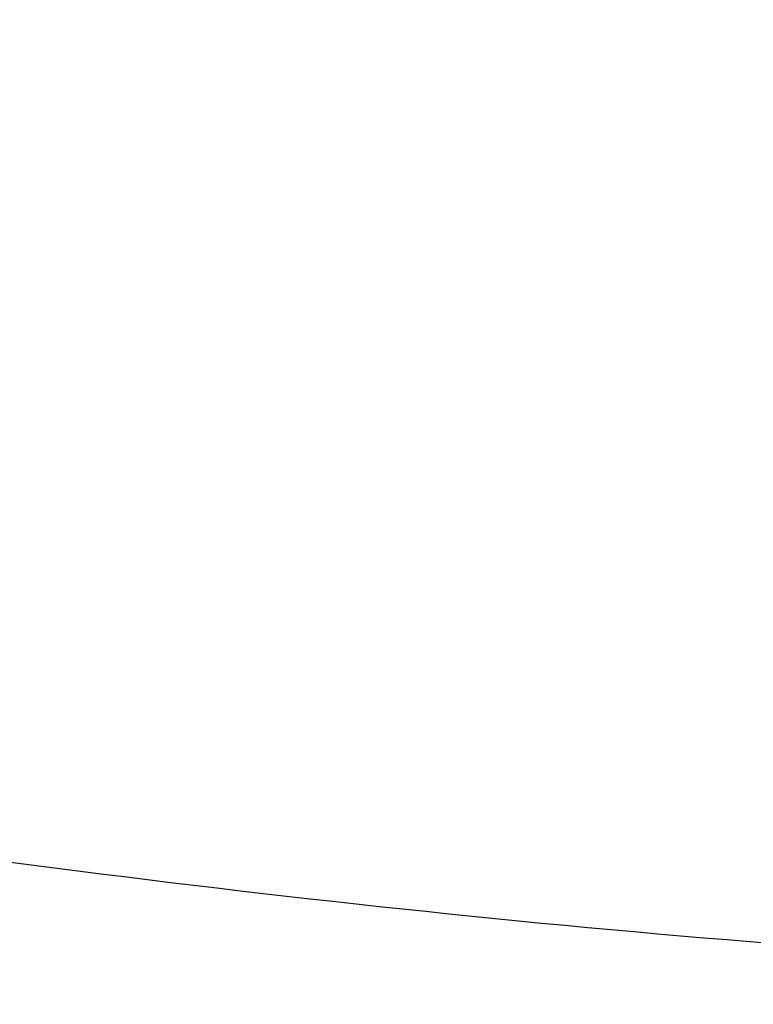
# Model space of a CAD drawing. Header units: millimetres. Extents: x 4605 to 4946, y -3016 to -2733.
# Tile 234 of 256: x 4628.674 to 4628.911, y -2971.65 to -2971.333. Entities that reach past the tile are written whole.
import ezdxf

# ---------------------------------------------------------------- set-up
doc = ezdxf.new("R2010")
doc.units = ezdxf.units.MM
doc.header["$MEASUREMENT"] = 0
doc.layers.add('Default', color=7, linetype='Continuous', true_color=0x000000)

msp = doc.modelspace()

# ---------------------------------------------------------------- linework, layer by layer
at = {"layer": 'Default'}
msp.add_open_spline([(4642.74816, -2969.98471, 0.34899), (4643.22674, -2969.78315, 5.3239), (4643.8789, -2969.33851, 16.50455), (4644.18149, -2967.9957, 34.90449), (4644.735, -2965.88754, 53.55738), (4643.81148, -2961.83353, 72.73728), (4644.59549, -2958.06055, 91.03571), (4644.38033, -2960.93985, 109.37405), (4639.23763, -2965.01449, 127.3563), (4633.32343, -2966.4517, 144.8111), (4628.18022, -2968.02495, 162.39526), (4629.82354, -2960.85589, 181.91951), (4633.94726, -2950.12729, 201.55239), (4631.51847, -2948.37231, 221.73005), (4629.99953, -2947.66351, 240.38137), (4629.33003, -2946.23877, 258.82226), (4630.15444, -2944.40307, 277.15727), (4632.71362, -2942.1992, 295.41407), (4637.34917, -2939.64523, 313.43099), (4643.15092, -2937.24437, 330.56079), (4649.25084, -2935.56368, 346.39382), (4653.76225, -2935.71765, 360.44904), (4656.73881, -2938.49937, 373.63292), (4654.79172, -2941.22837, 388.85728), (4651.20309, -2944.67533, 406.5569), (4652.02637, -2954.20385, 426.38753), (4653.64927, -2962.96739, 445.0885), (4653.42208, -2970.00583, 464.21072), (4653.54973, -2974.95649, 478.02264), (4653.91108, -2975.83813, 482.63297)], degree=3, knots=[1.187013, 1.187013, 1.187013, 1.187013, 18.937935, 37.87587, 56.813805, 75.751739, 94.689674, 113.627609, 132.565544, 151.503479, 170.441414, 189.379348, 208.317283, 227.255218, 246.193153, 265.131088, 284.069023, 303.006957, 321.944892, 340.882827, 359.820762, 378.758697, 397.696632, 416.634566, 435.572501, 454.510436, 473.448371, 492.386306, 511.324241, 511.324241, 511.324241, 511.324241], dxfattribs=at)
for points, weights in [([(4624.25861, -2966.76614, 173.86526), (4624.27671, -2968.73232, 174.38485), (4625.70565, -2970.15387, 174.65619), (4627.13459, -2971.57542, 174.92754), (4629.16294, -2971.64509, 174.79656)], [1, 0.937162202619, 1.02358632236, 0.937162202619, 1]), ([(4628.78671, -2968.19145, 142.99988), (4628.83761, -2970.25688, 142.83721), (4630.27031, -2971.71733, 143.16802), (4631.70302, -2973.17779, 143.49883), (4633.67726, -2973.17675, 144.12909)], [1, 0.932077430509, 1.01803263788, 0.932077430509, 1])]:
    msp.add_rational_spline(points, weights, degree=2, knots=[0, 0, 0, 0.5, 0.5, 1, 1, 1], dxfattribs=at)

doc.saveas('drawing.dxf')
